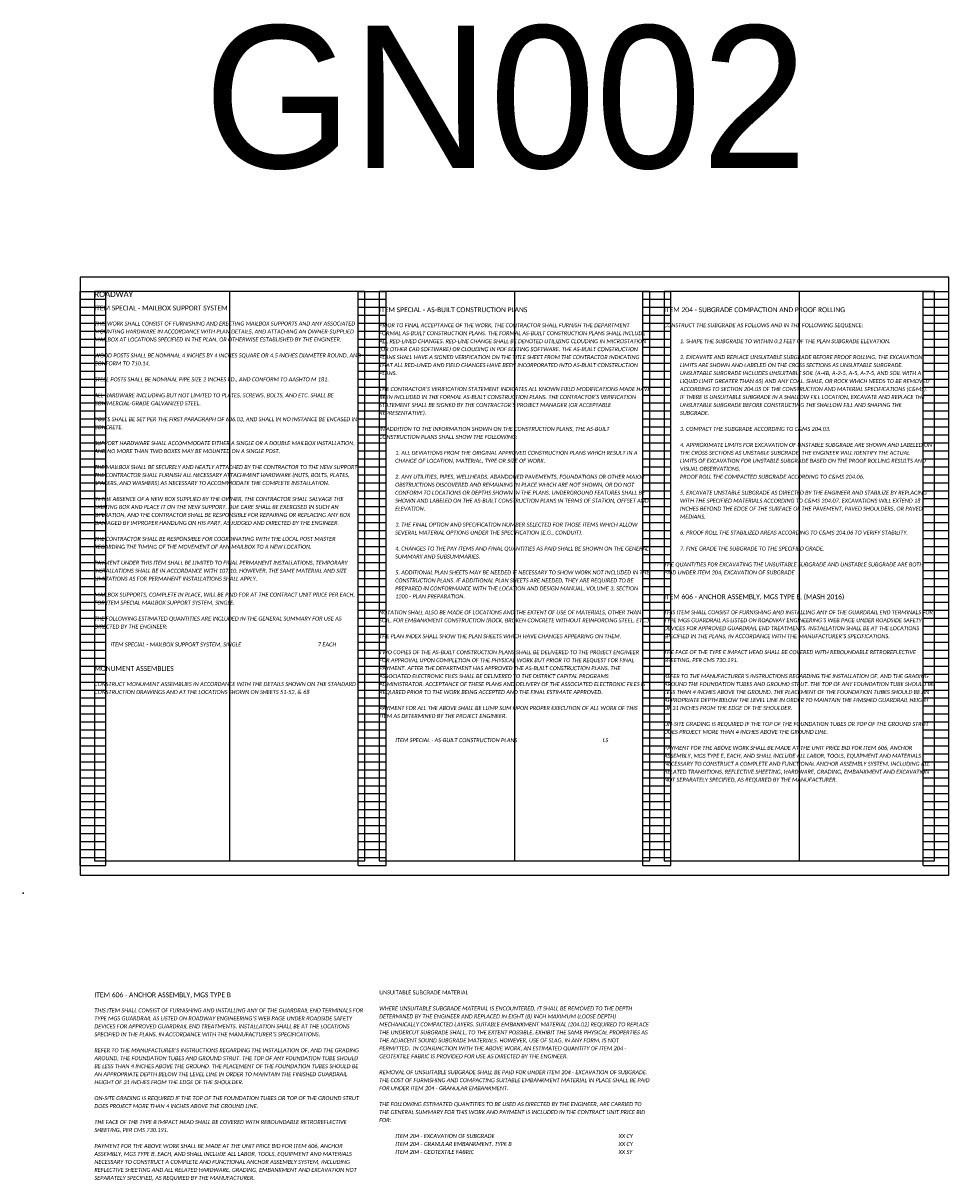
# Model space of a CAD drawing. Header units: feet. Extents: x -125 to 477, y -52 to 274.
# Tile 2 of 16: x 29 to 62, y 58 to 98. Entities that reach past the tile are written whole.
import ezdxf

# ---------------------------------------------------------------- set-up
doc = ezdxf.new("R2010")
doc.units = ezdxf.units.FT
doc.header["$MEASUREMENT"] = 0
doc.layers.add('0_VIEW', color=7, linetype='Continuous', plot=False)
doc.layers.add('SC_Scratch1', color=7, linetype='Continuous', plot=False)
doc.layers.add('SH_Text', color=7, linetype='Continuous')
doc.layers.add('TX_P_1', color=7, linetype='Continuous')
doc.styles.add('P_Slanted-Bold_Normal', font='calibriz.ttf', dxfattribs={"height": 0.14})
doc.styles.add('P_Slanted-Bold_Title', font='calibriz.ttf', dxfattribs={"height": 0.2})
doc.styles.add('P_Slanted_Normal', font='calibrii.ttf', dxfattribs={"height": 0.14})
doc.styles.add('Slanted-Normal', font='font31.shx', dxfattribs={"height": 0.14})

# ---------------------------------------------------------------- blocks, each defined once
blk = doc.blocks.new('3COL')
at = {"layer": '0_VIEW', "color": 3, "linetype": 'Continuous'}
for p, q in [((2, 0.98), (2, 21.14)), ((2, 21.14), (2.9, 21.14)), ((2, 20.86), (2.9, 20.86)), ((2.9, 0.98), (2.9, 21.14)), ((11.76, 0.98), (11.76, 21.14)), ((11.76, 21.14), (12.74, 21.14)), ((11.76, 20.86), (12.74, 20.86)), ((12.74, 0.98), (12.74, 21.14)), ((21.76, 0.98), (21.76, 21.14)), ((21.76, 21.14), (22.74, 21.14)), ((21.76, 20.86), (22.74, 20.86)), ((22.74, 0.98), (22.74, 21.14)), ((31.6, 0.98), (31.6, 21.14)), ((31.6, 21.14), (32.5, 21.14)), ((31.6, 20.86), (32.5, 20.86)), ((32.5, 0.98), (32.5, 21.14)), ((2, 20.58), (2.9, 20.58)), ((11.76, 20.58), (12.74, 20.58)), ((21.76, 20.58), (22.74, 20.58)), ((31.6, 20.58), (32.5, 20.58)), ((2, 20.3), (2.9, 20.3)), ((2, 20.02), (2.9, 20.02)), ((11.76, 20.3), (12.74, 20.3)), ((11.76, 20.02), (12.74, 20.02)), ((21.76, 20.3), (22.74, 20.3)), ((21.76, 20.02), (22.74, 20.02)), ((31.6, 20.3), (32.5, 20.3)), ((31.6, 20.02), (32.5, 20.02)), ((2, 19.74), (2.9, 19.74)), ((11.76, 19.74), (12.74, 19.74)), ((21.76, 19.74), (22.74, 19.74)), ((31.6, 19.74), (32.5, 19.74)), ((2, 19.46), (2.9, 19.46)), ((2, 19.18), (2.9, 19.18)), ((11.76, 19.46), (12.74, 19.46)), ((11.76, 19.18), (12.74, 19.18)), ((21.76, 19.46), (22.74, 19.46)), ((21.76, 19.18), (22.74, 19.18)), ((31.6, 19.46), (32.5, 19.46)), ((31.6, 19.18), (32.5, 19.18)), ((2, 18.9), (2.9, 18.9)), ((11.76, 18.9), (12.74, 18.9)), ((21.76, 18.9), (22.74, 18.9)), ((31.6, 18.9), (32.5, 18.9)), ((2, 18.62), (2.9, 18.62)), ((2, 18.34), (2.9, 18.34)), ((11.76, 18.62), (12.74, 18.62)), ((11.76, 18.34), (12.74, 18.34)), ((21.76, 18.62), (22.74, 18.62)), ((21.76, 18.34), (22.74, 18.34)), ((31.6, 18.62), (32.5, 18.62)), ((31.6, 18.34), (32.5, 18.34)), ((2, 18.06), (2.9, 18.06)), ((11.76, 18.06), (12.74, 18.06)), ((21.76, 18.06), (22.74, 18.06)), ((31.6, 18.06), (32.5, 18.06)), ((2, 17.78), (2.9, 17.78)), ((2, 17.5), (2.9, 17.5)), ((11.76, 17.78), (12.74, 17.78)), ((11.76, 17.5), (12.74, 17.5)), ((21.76, 17.78), (22.74, 17.78)), ((21.76, 17.5), (22.74, 17.5)), ((31.6, 17.78), (32.5, 17.78)), ((31.6, 17.5), (32.5, 17.5)), ((2, 17.22), (2.9, 17.22)), ((11.76, 17.22), (12.74, 17.22)), ((21.76, 17.22), (22.74, 17.22)), ((31.6, 17.22), (32.5, 17.22)), ((2, 16.94), (2.9, 16.94)), ((11.76, 16.94), (12.74, 16.94)), ((21.76, 16.94), (22.74, 16.94)), ((31.6, 16.94), (32.5, 16.94)), ((2, 16.66), (2.9, 16.66)), ((2, 16.38), (2.9, 16.38)), ((11.76, 16.66), (12.74, 16.66)), ((11.76, 16.38), (12.74, 16.38)), ((21.76, 16.66), (22.74, 16.66)), ((21.76, 16.38), (22.74, 16.38)), ((31.6, 16.66), (32.5, 16.66)), ((31.6, 16.38), (32.5, 16.38)), ((2, 16.1), (2.9, 16.1)), ((11.76, 16.1), (12.74, 16.1)), ((21.76, 16.1), (22.74, 16.1)), ((31.6, 16.1), (32.5, 16.1)), ((2, 15.82), (2.9, 15.82)), ((2, 15.54), (2.9, 15.54)), ((11.76, 15.82), (12.74, 15.82)), ((11.76, 15.54), (12.74, 15.54)), ((21.76, 15.82), (22.74, 15.82)), ((21.76, 15.54), (22.74, 15.54)), ((31.6, 15.82), (32.5, 15.82)), ((31.6, 15.54), (32.5, 15.54)), ((2, 15.26), (2.9, 15.26)), ((11.76, 15.26), (12.74, 15.26)), ((21.76, 15.26), (22.74, 15.26)), ((31.6, 15.26), (32.5, 15.26)), ((2, 14.98), (2.9, 14.98)), ((2, 14.7), (2.9, 14.7)), ((11.76, 14.98), (12.74, 14.98)), ((11.76, 14.7), (12.74, 14.7)), ((21.76, 14.98), (22.74, 14.98)), ((21.76, 14.7), (22.74, 14.7)), ((31.6, 14.98), (32.5, 14.98)), ((31.6, 14.7), (32.5, 14.7)), ((2, 14.42), (2.9, 14.42)), ((11.76, 14.42), (12.74, 14.42)), ((21.76, 14.42), (22.74, 14.42)), ((31.6, 14.42), (32.5, 14.42)), ((2, 14.14), (2.9, 14.14)), ((2, 13.86), (2.9, 13.86)), ((11.76, 14.14), (12.74, 14.14)), ((11.76, 13.86), (12.74, 13.86)), ((21.76, 14.14), (22.74, 14.14)), ((21.76, 13.86), (22.74, 13.86)), ((31.6, 14.14), (32.5, 14.14)), ((31.6, 13.86), (32.5, 13.86)), ((2, 13.58), (2.9, 13.58)), ((11.76, 13.58), (12.74, 13.58)), ((21.76, 13.58), (22.74, 13.58)), ((31.6, 13.58), (32.5, 13.58)), ((2, 13.3), (2.9, 13.3)), ((2, 13.02), (2.9, 13.02)), ((11.76, 13.3), (12.74, 13.3)), ((11.76, 13.02), (12.74, 13.02)), ((21.76, 13.3), (22.74, 13.3)), ((21.76, 13.02), (22.74, 13.02)), ((31.6, 13.3), (32.5, 13.3)), ((31.6, 13.02), (32.5, 13.02)), ((2, 12.74), (2.9, 12.74)), ((11.76, 12.74), (12.74, 12.74)), ((21.76, 12.74), (22.74, 12.74)), ((31.6, 12.74), (32.5, 12.74)), ((2, 12.46), (2.9, 12.46)), ((11.76, 12.46), (12.74, 12.46)), ((21.76, 12.46), (22.74, 12.46)), ((31.6, 12.46), (32.5, 12.46)), ((2, 12.18), (2.9, 12.18)), ((2, 11.9), (2.9, 11.9)), ((11.76, 12.18), (12.74, 12.18)), ((11.76, 11.9), (12.74, 11.9)), ((21.76, 12.18), (22.74, 12.18)), ((21.76, 11.9), (22.74, 11.9)), ((31.6, 12.18), (32.5, 12.18)), ((31.6, 11.9), (32.5, 11.9)), ((2, 11.62), (2.9, 11.62)), ((11.76, 11.62), (12.74, 11.62)), ((21.76, 11.62), (22.74, 11.62)), ((31.6, 11.62), (32.5, 11.62)), ((2, 11.34), (2.9, 11.34)), ((2, 11.06), (2.9, 11.06)), ((11.76, 11.34), (12.74, 11.34)), ((11.76, 11.06), (12.74, 11.06)), ((21.76, 11.34), (22.74, 11.34)), ((21.76, 11.06), (22.74, 11.06)), ((31.6, 11.34), (32.5, 11.34)), ((31.6, 11.06), (32.5, 11.06)), ((2, 10.78), (2.9, 10.78)), ((11.76, 10.78), (12.74, 10.78)), ((21.76, 10.78), (22.74, 10.78)), ((31.6, 10.78), (32.5, 10.78)), ((2, 10.5), (2.9, 10.5)), ((2, 10.22), (2.9, 10.22)), ((11.76, 10.5), (12.74, 10.5)), ((11.76, 10.22), (12.74, 10.22)), ((21.76, 10.5), (22.74, 10.5)), ((21.76, 10.22), (22.74, 10.22)), ((31.6, 10.5), (32.5, 10.5)), ((31.6, 10.22), (32.5, 10.22)), ((2, 9.94), (2.9, 9.94)), ((11.76, 9.94), (12.74, 9.94)), ((21.76, 9.94), (22.74, 9.94)), ((31.6, 9.94), (32.5, 9.94)), ((2, 9.66), (2.9, 9.66)), ((2, 9.38), (2.9, 9.38)), ((11.76, 9.66), (12.74, 9.66)), ((11.76, 9.38), (12.74, 9.38)), ((21.76, 9.66), (22.74, 9.66)), ((21.76, 9.38), (22.74, 9.38)), ((31.6, 9.66), (32.5, 9.66)), ((31.6, 9.38), (32.5, 9.38)), ((2, 9.1), (2.9, 9.1)), ((11.76, 9.1), (12.74, 9.1)), ((21.76, 9.1), (22.74, 9.1)), ((31.6, 9.1), (32.5, 9.1)), ((2, 8.82), (2.9, 8.82)), ((2, 8.54), (2.9, 8.54)), ((11.76, 8.82), (12.74, 8.82)), ((11.76, 8.54), (12.74, 8.54)), ((21.76, 8.82), (22.74, 8.82)), ((21.76, 8.54), (22.74, 8.54)), ((31.6, 8.82), (32.5, 8.82)), ((31.6, 8.54), (32.5, 8.54)), ((2, 8.26), (2.9, 8.26)), ((11.76, 8.26), (12.74, 8.26)), ((21.76, 8.26), (22.74, 8.26)), ((31.6, 8.26), (32.5, 8.26)), ((2, 7.98), (2.9, 7.98)), ((11.76, 7.98), (12.74, 7.98)), ((21.76, 7.98), (22.74, 7.98)), ((31.6, 7.98), (32.5, 7.98)), ((2, 7.7), (2.9, 7.7)), ((2, 7.42), (2.9, 7.42)), ((11.76, 7.7), (12.74, 7.7)), ((11.76, 7.42), (12.74, 7.42)), ((21.76, 7.7), (22.74, 7.7)), ((21.76, 7.42), (22.74, 7.42)), ((31.6, 7.7), (32.5, 7.7)), ((31.6, 7.42), (32.5, 7.42)), ((2, 7.14), (2.9, 7.14)), ((11.76, 7.14), (12.74, 7.14)), ((21.76, 7.14), (22.74, 7.14)), ((31.6, 7.14), (32.5, 7.14)), ((2, 6.86), (2.9, 6.86)), ((2, 6.58), (2.9, 6.58)), ((11.76, 6.86), (12.74, 6.86)), ((11.76, 6.58), (12.74, 6.58)), ((21.76, 6.86), (22.74, 6.86)), ((21.76, 6.58), (22.74, 6.58)), ((31.6, 6.86), (32.5, 6.86)), ((31.6, 6.58), (32.5, 6.58)), ((2, 6.3), (2.9, 6.3)), ((11.76, 6.3), (12.74, 6.3)), ((21.76, 6.3), (22.74, 6.3)), ((31.6, 6.3), (32.5, 6.3)), ((2, 6.02), (2.9, 6.02)), ((2, 5.74), (2.9, 5.74)), ((11.76, 6.02), (12.74, 6.02)), ((11.76, 5.74), (12.74, 5.74)), ((21.76, 6.02), (22.74, 6.02)), ((21.76, 5.74), (22.74, 5.74)), ((31.6, 6.02), (32.5, 6.02)), ((31.6, 5.74), (32.5, 5.74)), ((2, 5.46), (2.9, 5.46)), ((11.76, 5.46), (12.74, 5.46)), ((21.76, 5.46), (22.74, 5.46)), ((31.6, 5.46), (32.5, 5.46)), ((2, 5.18), (2.9, 5.18)), ((2, 4.9), (2.9, 4.9)), ((11.76, 5.18), (12.74, 5.18)), ((11.76, 4.9), (12.74, 4.9)), ((21.76, 5.18), (22.74, 5.18)), ((21.76, 4.9), (22.74, 4.9)), ((31.6, 5.18), (32.5, 5.18)), ((31.6, 4.9), (32.5, 4.9)), ((2, 4.62), (2.9, 4.62)), ((11.76, 4.62), (12.74, 4.62)), ((21.76, 4.62), (22.74, 4.62)), ((31.6, 4.62), (32.5, 4.62)), ((2, 4.34), (2.9, 4.34)), ((11.76, 4.34), (12.74, 4.34)), ((21.76, 4.34), (22.74, 4.34)), ((31.6, 4.34), (32.5, 4.34)), ((2, 4.06), (2.9, 4.06)), ((2, 3.78), (2.9, 3.78)), ((11.76, 4.06), (12.74, 4.06)), ((11.76, 3.78), (12.74, 3.78)), ((21.76, 4.06), (22.74, 4.06)), ((21.76, 3.78), (22.74, 3.78)), ((31.6, 4.06), (32.5, 4.06)), ((31.6, 3.78), (32.5, 3.78)), ((2, 3.5), (2.9, 3.5)), ((11.76, 3.5), (12.74, 3.5)), ((21.76, 3.5), (22.74, 3.5)), ((31.6, 3.5), (32.5, 3.5)), ((2, 3.22), (2.9, 3.22)), ((2, 2.94), (2.9, 2.94)), ((11.76, 3.22), (12.74, 3.22)), ((11.76, 2.94), (12.74, 2.94)), ((21.76, 3.22), (22.74, 3.22)), ((21.76, 2.94), (22.74, 2.94)), ((31.6, 3.22), (32.5, 3.22)), ((31.6, 2.94), (32.5, 2.94)), ((2, 2.66), (2.9, 2.66)), ((11.76, 2.66), (12.74, 2.66)), ((21.76, 2.66), (22.74, 2.66)), ((31.6, 2.66), (32.5, 2.66)), ((2, 2.38), (2.9, 2.38)), ((2, 2.1), (2.9, 2.1)), ((11.76, 2.38), (12.74, 2.38)), ((11.76, 2.1), (12.74, 2.1)), ((21.76, 2.38), (22.74, 2.38)), ((21.76, 2.1), (22.74, 2.1)), ((31.6, 2.38), (32.5, 2.38)), ((31.6, 2.1), (32.5, 2.1)), ((2, 1.82), (2.9, 1.82)), ((11.76, 1.82), (12.74, 1.82)), ((21.76, 1.82), (22.74, 1.82)), ((31.6, 1.82), (32.5, 1.82)), ((2, 1.54), (2.9, 1.54)), ((2, 1.26), (2.9, 1.26)), ((11.76, 1.54), (12.74, 1.54)), ((11.76, 1.26), (12.74, 1.26)), ((21.76, 1.54), (22.74, 1.54)), ((21.76, 1.26), (22.74, 1.26)), ((31.6, 1.54), (32.5, 1.54)), ((31.6, 1.26), (32.5, 1.26)), ((2, 0.98), (2.9, 0.98)), ((11.76, 0.98), (12.74, 0.98)), ((21.76, 0.98), (22.74, 0.98)), ((31.6, 0.98), (32.5, 0.98))]:
    blk.add_line(p, q, dxfattribs=at)
at = {"layer": '0_VIEW', "color": 3}
blk.add_lwpolyline([(2, 0.64), (32.5, 0.64), (32.5, 21.64), (2, 21.64)], close=True, dxfattribs=at)
at = {"layer": '0_VIEW', "color": 3, "linetype": 'Continuous'}
blk.add_point((0, 0), dxfattribs=at)

msp = doc.modelspace()

# ---------------------------------------------------------------- linework, layer by layer
at = {"layer": 'SC_Scratch1'}
for p, q in [((36.274, 89.044), (36.274, 69.044)), ((46.274, 89.044), (46.274, 69.044)), ((56.274, 89.044), (56.274, 69.044)), ((56.274, 89.044), (56.274, 69.044))]:
    msp.add_line(p, q, dxfattribs=at)
for points in [[(31.024, 68.544), (61.524, 68.544), (61.524, 89.544), (31.024, 89.544)], [(31.524, 69.044), (41.024, 69.044), (41.024, 89.044), (31.524, 89.044)], [(41.524, 69.044), (51.024, 69.044), (51.024, 89.044), (41.524, 89.044)], [(51.524, 69.044), (61.024, 69.044), (61.024, 89.044), (51.524, 89.044)]]:
    msp.add_lwpolyline(points, close=True, dxfattribs=at)

# ---------------------------------------------------------------- block references
msp.add_blockref('3COL', (29.024, 67.904), dxfattribs=at)

# ---------------------------------------------------------------- texts
at = {"layer": 'SC_Scratch1', "color": 1, "insert": (45.964, 98.374), "char_height": 5, "width": 9.5, "attachment_point": 2, "style": 'Slanted-Normal'}
msp.add_mtext('GN002', dxfattribs=at)
at = {"layer": 'SH_Text', "char_height": 0.14, "width": 9.5, "attachment_point": 1, "line_spacing_factor": 1.2, "style": 'P_Slanted_Normal'}
for s, insert in [('THIS WORK SHALL CONSIST OF FURNISHING AND ERECTING MAILBOX SUPPORTS AND ANY ASSOCIATED MOUNTING HARDWARE IN ACCORDANCE WITH PLAN DETAILS, AND ATTACHING AN OWNER-SUPPLIED MAILBOX AT LOCATIONS SPECIFIED IN THE PLAN, OR OTHERWISE ESTABLISHED BY THE ENGINEER.\\P\\PWOOD POSTS SHALL BE NOMINAL 4 INCHES BY 4 INCHES SQUARE OR 4.5 INCHES DIAMETER ROUND, AND CONFORM TO 710.14.\\P\\PSTEEL POSTS SHALL BE NOMINAL PIPE SIZE 2 INCHES I.D., AND CONFORM TO AASHTO M 181.\\P\\PALL HARDWARE INCLUDING BUT NOT LIMITED TO PLATES, SCREWS, BOLTS, AND ETC. SHALL BE COMMERCIAL-GRADE GALVANIZED STEEL.\\P\\PPOSTS SHALL BE SET PER THE FIRST PARAGRAPH OF 606.03, AND SHALL IN NO INSTANCE BE ENCASED IN CONCRETE.\\P\\PSUPPORT HARDWARE SHALL ACCOMMODATE EITHER A SINGLE OR A DOUBLE MAILBOX INSTALLATION, AND NO MORE THAN TWO BOXES MAY BE MOUNTED ON A SINGLE POST.\\P\\PTHE MAILBOX SHALL BE SECURELY AND NEATLY ATTACHED BY THE CONTRACTOR TO THE NEW SUPPORT. THE CONTRACTOR SHALL FURNISH ALL NECESSARY ATTACHMENT HARDWARE (NUTS, BOLTS, PLATES, SPACERS, AND WASHERS) AS NECESSARY TO ACCOMMODATE THE COMPLETE INSTALLATION.\\P\\PIN THE ABSENCE OF A NEW BOX SUPPLIED BY THE OWNER, THE CONTRACTOR SHALL SALVAGE THE EXISTING BOX AND PLACE IT ON THE NEW SUPPORT. DUE CARE SHALL BE EXERCISED IN SUCH AN OPERATION, AND THE CONTRACTOR SHALL BE RESPONSIBLE FOR REPAIRING OR REPLACING ANY BOX DAMAGED BY IMPROPER HANDLING ON HIS PART, AS JUDGED AND DIRECTED BY THE ENGINEER.\\P\\PTHE CONTRACTOR SHALL BE RESPONSIBLE FOR COORDINATING WITH THE LOCAL POST MASTER REGARDING THE TIMING OF THE MOVEMENT OF ANY MAILBOX TO A NEW LOCATION.\\P\\PPAYMENT UNDER THIS ITEM SHALL BE LIMITED TO FINAL PERMANENT INSTALLATIONS, TEMPORARY INSTALLATIONS SHALL BE IN ACCORDANCE WITH 107.10. HOWEVER, THE SAME MATERIAL AND SIZE LIMITATIONS AS FOR PERMANENT INSTALLATIONS SHALL APPLY.\\P\\PMAILBOX SUPPORTS, COMPLETE IN PLACE, WILL BE PAID FOR AT THE CONTRACT UNIT PRICE PER EACH, FOR ITEM SPECIAL MAILBOX SUPPORT SYSTEM, SINGLE.\\P\\PTHE FOLLOWING ESTIMATED QUANTITIES ARE INCLUDED IN THE GENERAL SUMMARY FOR USE AS DIRECTED BY THE ENGINEER:', (31.524, 87.984)), ('PRIOR TO FINAL ACCEPTANCE OF THE WORK, THE CONTRACTOR SHALL FURNISH THE DEPARTMENT FORMAL AS-BUILT CONSTRUCTION PLANS. THE FORMAL AS-BUILT CONSTRUCTION PLANS SHALL INCLUDE ALL RED-LINED CHANGES. RED-LINE CHANGE SHALL BE DENOTED UTILIZING CLOUDING IN MICROSTATION (OR OTHER CAD SOFTWARE) OR CLOUDING IN PDF EDITING SOFTWARE. THE AS-BUILT CONSTRUCTION PLANS SHALL HAVE A SIGNED VERIFICATION ON THE TITLE SHEET FROM THE CONTRACTOR INDICATING THAT ALL RED-LINED AND FIELD CHANGES HAVE BEEN INCORPORATED INTO AS-BUILT CONSTRUCTION PLANS.\\P\\PTHE CONTRACTOR’S VERIFICATION STATEMENT INDICATES ALL KNOWN FIELD MODIFICATIONS MADE HAVE BEEN INCLUDED IN THE FORMAL AS-BUILT CONSTRUCTION PLANS. THE CONTRACTOR’S VERIFICATION STATEMENT SHALL BE SIGNED BY THE CONTRACTOR’S PROJECT MANAGER (OR ACCEPTABLE REPRESENTATIVE).\\P\\PIN ADDITION TO THE INFORMATION SHOWN ON THE CONSTRUCTION PLANS, THE AS-BUILT CONSTRUCTION PLANS SHALL SHOW THE FOLLOWING:\\P\\P\\pxl4;1. ALL DEVIATIONS FROM THE ORIGINAL APPROVED CONSTRUCTION PLANS WHICH RESULT IN A CHANGE OF LOCATION, MATERIAL, TYPE OR SIZE OF WORK.\\P\\P2. ANY UTILITIES, PIPES, WELLHEADS, ABANDONED PAVEMENTS, FOUNDATIONS OR OTHER MAJOR OBSTRUCTIONS DISCOVERED AND REMAINING IN PLACE WHICH ARE NOT SHOWN, OR DO NOT CONFORM TO LOCATIONS OR DEPTHS SHOWN IN THE PLANS. UNDERGROUND FEATURES SHALL BE SHOWN AND LABELED ON THE AS-BUILT CONSTRUCTION PLANS IN TERMS OF STATION, OFFSET AND ELEVATION.\\P\\P3. THE FINAL OPTION AND SPECIFICATION NUMBER SELECTED FOR THOSE ITEMS WHICH ALLOW SEVERAL MATERIAL OPTIONS UNDER THE SPECIFICATION (E.G., CONDUIT).\\P\\P4. CHANGES TO THE PAY ITEMS AND FINAL QUANTITIES AS PAID SHALL BE SHOWN ON THE GENERAL SUMMARY AND SUBSUMMARIES.\\P\\P5. ADDITIONAL PLAN SHEETS MAY BE NEEDED IF NECESSARY TO SHOW WORK NOT INCLUDED IN THE CONSTRUCTION PLANS. IF ADDITIONAL PLAN SHEETS ARE NEEDED, THEY ARE REQUIRED TO BE PREPARED IN CONFORMANCE WITH THE LOCATION AND DESIGN MANUAL, VOLUME 3, SECTION 1200 - PLAN PREPARATION.\\P\\pl0;\\PNOTATION SHALL ALSO BE MADE OF LOCATIONS AND THE EXTENT OF USE OF MATERIALS, OTHER THAN SOIL, FOR EMBANKMENT CONSTRUCTION (ROCK, BROKEN CONCRETE WITHOUT REINFORCING STEEL, ETC.).\\P\\PTHE PLAN INDEX SHALL SHOW THE PLAN SHEETS WHICH HAVE CHANGES APPEARING ON THEM.\\P\\PTWO COPIES OF THE AS-BUILT CONSTRUCTION PLANS SHALL BE DELIVERED TO THE PROJECT ENGINEER FOR APPROVAL UPON COMPLETION OF THE PHYSICAL WORK BUT PRIOR TO THE REQUEST FOR FINAL PAYMENT. AFTER THE DEPARTMENT HAS APPROVED THE AS-BUILT CONSTRUCTION PLANS, THE ASSOCIATED ELECTRONIC FILES SHALL BE DELIVERED TO THE DISTRICT CAPITAL PROGRAMS ADMINISTRATOR. ACCEPTANCE OF THESE PLANS AND DELIVERY OF THE ASSOCIATED ELECTRONIC FILES IS REQUIRED PRIOR TO THE WORK BEING ACCEPTED AND THE FINAL ESTIMATE APPROVED.\\P\\PPAYMENT FOR ALL THE ABOVE SHALL BE LUMP SUM UPON PROPER EXECUTION OF ALL WORK OF THIS ITEM AS DETERMINED BY THE PROJECT ENGINEER. ', (41.524, 87.924)), ('\\P\\PCONSTRUCT THE SUBGRADE AS FOLLOWS AND IN THE FOLLOWING SEQUENCE:\\P\\P\\pxi4;1. SHAPE THE SUBGRADE TO WITHIN 0.2 FEET OF THE PLAN SUBGRADE ELEVATION.\\P\\P2. EXCAVATE AND REPLACE UNSUITABLE SUBGRADE BEFORE PROOF ROLLING. THE EXCAVATION\\PLIMITS ARE SHOWN AND LABELED ON THE CROSS SECTIONS AS UNSUITABLE SUBGRADE.\\PUNSUITABLE SUBGRADE INCLUDES UNSUITABLE SOIL (A-4B, A-2-5, A-5, A-7-5, AND SOIL WITH A\\PLIQUID LIMIT GREATER THAN 65) AND ANY COAL, SHALE, OR ROCK WHICH NEEDS TO BE REMOVED\\PACCORDING TO SECTION 204.05 OF THE CONSTRUCTION AND MATERIAL SPECIFICATIONS (C&MS).\\PIF THERE IS UNSUITABLE SUBGRADE IN A SHALLOW FILL LOCATION, EXCAVATE AND REPLACE THE\\PUNSUITABLE SUBGRADE BEFORE CONSTRUCTING THE SHALLOW FILL AND SHAPING THE\\PSUBGRADE.\\P\\P3. COMPACT THE SUBGRADE ACCORDING TO C&MS 204.03.\\P\\P4. APPROXIMATE LIMITS FOR EXCAVATION OF UNSTABLE SUBGRADE ARE SHOWN AND LABELED ON\\PTHE CROSS SECTIONS AS UNSTABLE SUBGRADE. THE ENGINEER WILL IDENTIFY THE ACTUAL\\PLIMITS OF EXCAVATION FOR UNSTABLE SUBGRADE BASED ON THE PROOF ROLLING RESULTS AND\\PVISUAL OBSERVATIONS.\\PPROOF ROLL THE COMPACTED SUBGRADE ACCORDING TO C&MS 204.06.\\P\\P5. EXCAVATE UNSTABLE SUBGRADE AS DIRECTED BY THE ENGINEER AND STABILIZE BY REPLACING\\PWITH THE SPECIFIED MATERIALS ACCORDING TO C&MS 204.07. EXCAVATIONS WILL EXTEND 18\\PINCHES BEYOND THE EDGE OF THE SURFACE OF THE PAVEMENT, PAVED SHOULDERS, OR PAVED\\PMEDIANS.\\P\\P6. PROOF ROLL THE STABILIZED AREAS ACCORDING TO C&MS 204.06 TO VERIFY STABILITY.\\P\\P7. FINE GRADE THE SUBGRADE TO THE SPECIFIED GRADE.\\P\\pi0;\\PTHE QUANTITIES FOR EXCAVATING THE UNSUITABLE SUBGRADE AND UNSTABLE SUBGRADE ARE BOTH\\PPAID UNDER ITEM 204, EXCAVATION OF SUBGRADE', (51.524, 88.484)), ('THIS ITEM SHALL CONSIST OF FURNISHING AND INSTALLING ANY OF THE GUARDRAIL END TERMINALS FOR TYPE MGS GUARDRAIL AS LISTED ON ROADWAY ENGINEERING’S WEB PAGE UNDER ROADSIDE SAFETY DEVICES FOR APPROVED GUARDRAIL END TREATMENTS. INSTALLATION SHALL BE AT THE LOCATIONS SPECIFIED IN THE PLANS, IN ACCORDANCE WITH THE MANUFACTURER’S SPECIFICATIONS.\\P\\PTHE FACE OF THE TYPE E IMPACT HEAD SHALL BE COVERED WITH REBOUNDABLE RETROREFLECTIVE SHEETING, PER CMS 730.191.\\P\\PREFER TO THE MANUFACTURER’S INSTRUCTIONS REGARDING THE INSTALLATION OF, AND THE GRADING AROUND THE FOUNDATION TUBES AND GROUND STRUT. THE TOP OF ANY FOUNDATION TUBE SHOULD BE LESS THAN 4 INCHES ABOVE THE GROUND. THE PLACEMENT OF THE FOUNDATION TUBES SHOULD BE AN APPROPRIATE DEPTH BELOW THE LEVEL LINE IN ORDER TO MAINTAIN THE FINISHED GUARDRAIL HEIGHT OF 31 INCHES FROM THE EDGE OF THE SHOULDER.\\P\\PON-SITE GRADING IS REQUIRED IF THE TOP OF THE FOUNDATION TUBES OR TOP OF THE GROUND STRUT DOES PROJECT MORE THAN 4 INCHES ABOVE THE GROUND LINE.\\P\\PPAYMENT FOR THE ABOVE WORK SHALL BE MADE AT THE UNIT PRICE BID FOR ITEM 606, ANCHOR ASSEMBLY, MGS TYPE E, EACH, AND SHALL INCLUDE ALL LABOR, TOOLS, EQUIPMENT AND MATERIALS NECESSARY TO CONSTRUCT A COMPLETE AND FUNCTIONAL ANCHOR ASSEMBLY SYSTEM, INCLUDING ALL RELATED TRANSITIONS, REFLECTIVE SHEETING, HARDWARE, GRADING, EMBANKMENT AND EXCAVATION NOT SEPARATELY SPECIFIED, AS REQUIRED BY THE MANUFACTURER.', (51.524, 77.844)), ('CONSTRUCT MONUMENT ASSEMBLIES IN ACCORDANCE WITH THE DETAILS SHOWN ON THE STANDARD CONSTRUCTION DRAWINGS AND AT THE LOCATIONS SHOWN ON SHEETS 51-52, & 68', (31.524, 75.324)), ('THIS ITEM SHALL CONSIST OF FURNISHING AND INSTALLING ANY OF THE GUARDRAIL END TERMINALS FOR TYPE MGS GUARDRAIL AS LISTED ON ROADWAY ENGINEERING’S WEB PAGE UNDER ROADSIDE SAFETY DEVICES FOR APPROVED GUARDRAIL END TREATMENTS. INSTALLATION SHALL BE AT THE LOCATIONS SPECIFIED IN THE PLANS, IN ACCORDANCE WITH THE MANUFACTURER’S SPECIFICATIONS.\\P\\PREFER TO THE MANUFACTURER’S INSTRUCTIONS REGARDING THE INSTALLATION OF, AND THE GRADING AROUND, THE FOUNDATION TUBES AND GROUND STRUT. THE TOP OF ANY FOUNDATION TUBE SHOULD BE LESS THAN 4 INCHES ABOVE THE GROUND. THE PLACEMENT OF THE FOUNDATION TUBES SHOULD BE AN APPROPRIATE DEPTH BELOW THE LEVEL LINE IN ORDER TO MAINTAIN THE FINISHED GUARDRAIL HEIGHT OF 31 INCHES FROM THE EDGE OF THE SHOULDER.\\P\\PON-SITE GRADING IS REQUIRED IF THE TOP OF THE FOUNDATION TUBES OR TOP OF THE GROUND STRUT DOES PROJECT MORE THAN 4 INCHES ABOVE THE GROUND LINE.\\P\\PTHE FACE OF THE TYPE B IMPACT HEAD SHALL BE COVERED WITH REBOUNDABLE RETROREFLECTIVE SHEETING, PER CMS 730.191.\\P\\PPAYMENT FOR THE ABOVE WORK SHALL BE MADE AT THE UNIT PRICE BID FOR ITEM 606, ANCHOR ASSEMBLY, MGS TYPE B, EACH, AND SHALL INCLUDE ALL LABOR, TOOLS, EQUIPMENT AND MATERIALS NECESSARY TO CONSTRUCT A COMPLETE AND FUNCTIONAL ANCHOR ASSEMBLY SYSTEM, INCLUDING REFLECTIVE SHEETING AND ALL RELATED HARDWARE, GRADING, EMBANKMENT AND EXCAVATION NOT SEPARATELY SPECIFIED, AS REQUIRED BY THE MANUFACTURER.', (31.524, 63.863)), ('WHERE UNSUITABLE SUBGRADE MATERIAL IS ENCOUNTERED, IT SHALL BE REMOVED TO THE DEPTH DETERMINED BY THE ENGINEER AND REPLACED IN EIGHT (8) INCH MAXIMUM (LOOSE DEPTH) MECHANICALLY COMPACTED LAYERS. SUITABLE EMBANKMENT MATERIAL (204.02) REQUIRED TO REPLACE THE UNDERCUT SUBGRADE SHALL, TO THE EXTENT POSSIBLE, EXHIBIT THE SAME PHYSICAL PROPERTIES AS THE ADJACENT SOUND SUBGRADE MATERIALS. HOWEVER, USE OF SLAG, IN ANY FORM, IS NOT PERMITTED.  IN CONJUNCTION WITH THE ABOVE WORK, AN ESTIMATED QUANTITY OF ITEM 204 - GEOTEXTILE FABRIC IS PROVIDED FOR USE AS DIRECTED BY THE ENGINEER. \\P\\PREMOVAL OF UNSUITABLE SUBGRADE SHALL BE PAID FOR UNDER ITEM 204 - EXCAVATION OF SUBGRADE. THE COST OF FURNISHING AND COMPACTING SUITABLE EMBANKMENT MATERIAL IN PLACE SHALL BE PAID FOR UNDER ITEM 204 - GRANULAR EMBANKMENT. \\P\\PTHE FOLLOWING ESTIMATED QUANTITIES TO BE USED AS DIRECTED BY THE ENGINEER, ARE CARRIED TO THE GENERAL SUMMARY FOR THIS WORK AND PAYMENT IS INCLUDED IN THE CONTRACT UNIT PRICE BID FOR:  ', (41.524, 63.932))]:
    msp.add_mtext(s, dxfattribs=dict(at, insert=insert))
at = {"layer": 'TX_P_1', "color": 3, "width": 9.5, "attachment_point": 1}
for s, insert, char_height, style in [('ROADWAY', (31.524, 89.044), 0.2, 'P_Slanted-Bold_Title'), ('ITEM 204 - SUBGRADE COMPACTION AND PROOF ROLLING', (51.524, 88.484), 0.17, 'P_Slanted-Bold_Normal')]:
    msp.add_mtext(s, dxfattribs=dict(at, insert=insert, char_height=char_height, style=style))
at = {"layer": 'TX_P_1', "color": 3, "width": 9.5, "attachment_point": 1, "line_spacing_factor": 1.2, "style": 'P_Slanted-Bold_Normal'}
for s, insert, char_height in [('ITEM SPECIAL - MAILBOX SUPPORT SYSTEM', (31.524, 88.544), 0.17), ('ITEM SPECIAL - AS-BUILT CONSTRUCTION PLANS', (41.524, 88.484), 0.17), ('ITEM 606 - ANCHOR ASSEMBLY, MGS TYPE E, (MASH 2016)', (51.524, 78.404), 0.17), ('MONUMENT ASSEMBLIES', (31.524, 75.884), 0.17), ('ITEM 606 - ANCHOR ASSEMBLY, MGS TYPE B', (31.524, 64.423), 0.17), ('UNSUITABLE SUBGRADE MATERIAL', (41.524, 64.492), 0.14)]:
    msp.add_mtext(s, dxfattribs=dict(at, insert=insert, char_height=char_height))
at = {"layer": 'TX_P_1', "char_height": 0.14, "width": 9.5, "attachment_point": 1, "line_spacing_factor": 1.2, "style": 'P_Slanted_Normal'}
for s, insert in [('{\\Q7;\\C142;^I\\fCalibri|b0|i0|c0|p34;ITEM SPECIAL - MAILBOX SUPPORT SYSTEM, SINGLE\\fCalibri|b0|i1|c0|p34;^I^I^I^I^I\\fCalibri|b0|i0|c0|p34;\\C1;7\\C142; EACH}', (31.524, 76.713)), ('{\\Q7;\\C142;^I\\fCalibri|b0|i0|c0|p34;ITEM SPECIAL - AS-BUILT CONSTRUCTION PLANS^I^I\\fCalibri|b0|i1|c0|p34;^I^I^I^ILS}', (41.524, 73.353)), ('{\\fCalibri|b0|i0|c0|p34;\\Q7;\\C142;^IITEM 204 - EXCAVATION OF SUBGRADE^I^I^I^I^I^I^I^IXX CY\\P^IITEM 204 - GRANULAR EMBANKMENT, TYPE B^I ^I^I^I^I^I^IXX CY\\P^IITEM 204 - GEOTEXTILE FABRIC^I^I^I^I^I^I^I^I^I^IXX SY}', (41.524, 59.452))]:
    msp.add_mtext(s, dxfattribs=dict(at, insert=insert))

doc.saveas('drawing.dxf')
